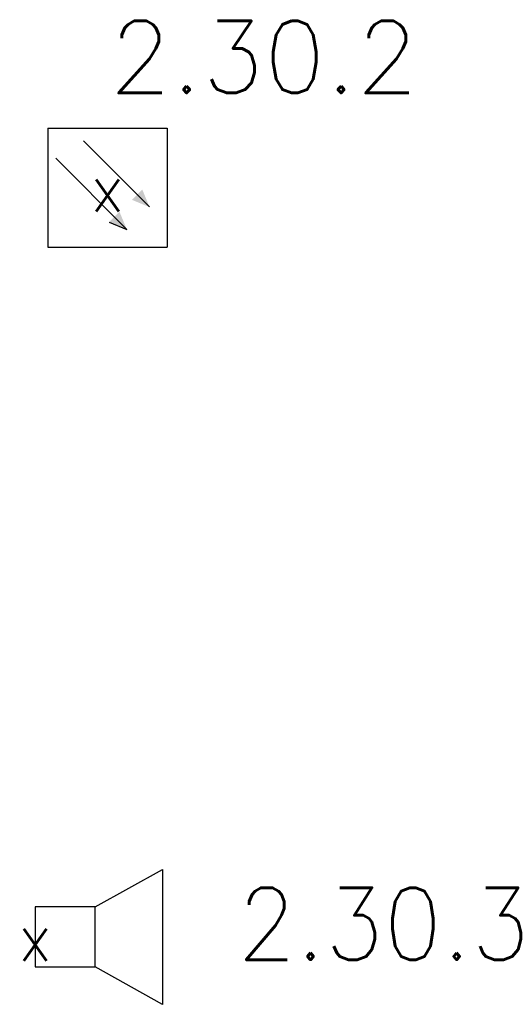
# Model space of a CAD drawing. Header units: millimetres. Extents: x -4577 to 1032787, y -66234 to 201209.
# Tile 191 of 256: x 7489 to 8297, y -9036 to -7395. Entities that reach past the tile are written whole.
import ezdxf
from ezdxf.enums import TextEntityAlignment as Align

# ---------------------------------------------------------------- set-up
doc = ezdxf.new("R2010")
doc.units = ezdxf.units.MM
doc.layers.add('510_5_2OG_ELT_1004$0$E__FM_BRANDM', color=1, linetype='Continuous')
doc.layers.add('510_5_2OG_ELT_1004$0$E__FM_SP_6W_R', color=83, linetype='Continuous')
doc.layers.add('510_5_2OG_ELT_1004$0$E__SYM3DPOS', color=2, linetype='Continuous', plot=False)
doc.styles.add('510_5_2OG_ELT_1004$0$Standard', font='simplex.shx')
doc.styles.add('510_5_2OG_ELT_1004$0$TXT', font='TXT.SHX', dxfattribs={"width": 0.7})

# ---------------------------------------------------------------- blocks, each defined once
blk = doc.blocks.new('510_5_2OG_ELT_1004$0$rmelder')
at = {"linetype": 'Continuous'}
for p, q in [((-0.0996, 0.0993), (-0.0996, -0.0993)), ((-0.0996, 0.0993), (0.0996, 0.0993)), ((0.0996, 0.0993), (0.0996, -0.0993)), ((0.0027, -0.0576), (0.0322, -0.0697))]:
    blk.add_line(p, q, dxfattribs=at)
for p, q in [((-0.04, 0.0779), (0.0697, -0.0322)), ((-0.0863, 0.049), (0.0322, -0.0697)), ((-0.0996, -0.0993), (0.0996, -0.0993))]:
    blk.add_line(p, q)
for points in [[(0.0406, -0.0203), (0.0579, -0.003), (0.07, -0.0325), (0.0579, -0.003)], [(0.0027, -0.0576), (0.02, -0.0403), (0.0322, -0.0697), (0.02, -0.0403)]]:
    blk.add_solid(points)
at = {"layer": '510_5_2OG_ELT_1004$0$E__FM_BRANDM', "style": '510_5_2OG_ELT_1004$0$TXT', "flags": 1}
blk.add_attdef('EC_APPTAG', (0, 0), '', height=125, dxfattribs=at)
blk = doc.blocks.new('510_5_2OG_ELT_1004$0$I021')
for p, q in [((0.1, 0.05), (0.2125, 0.1125)), ((0.2125, 0.1125), (0.2125, -0.1125)), ((0.1, 0.05), (0, 0.05)), ((0, 0.05), (0, -0.05)), ((0.1, -0.05), (0.1, 0.05)), ((0, -0.05), (0.1, -0.05)), ((0.2125, -0.1125), (0.1, -0.05))]:
    blk.add_line(p, q)
blk = doc.blocks.new('510_5_2OG_ELT_1004')
at = {"layer": '510_5_2OG_ELT_1004$0$E__FM_BRANDM', "lineweight": 25}
ref = blk.add_blockref('510_5_2OG_ELT_1004$0$rmelder', (7635.5, -7674.9), dxfattribs=dict(at, xscale=1000, yscale=1000, zscale=1000))
ref.add_attrib('EC_3DPOS', 'x', dxfattribs={"layer": '510_5_2OG_ELT_1004$0$E__SYM3DPOS', "height": 80, "style": '510_5_2OG_ELT_1004$0$TXT'}).set_placement((7635.5, -7674.9), align=Align.MIDDLE)
at = {"layer": '510_5_2OG_ELT_1004$0$E__FM_SP_6W_R', "linetype": 'Continuous', "lineweight": 25}
ref = blk.add_blockref('510_5_2OG_ELT_1004$0$I021', (7514.8, -8923.7), dxfattribs=dict(at, xscale=1000, yscale=1000, zscale=1000))
ref.add_attrib('EC_3DPOS', 'x', dxfattribs={"layer": '510_5_2OG_ELT_1004$0$E__SYM3DPOS', "linetype": 'Continuous', "lineweight": 0, "height": 80, "style": '510_5_2OG_ELT_1004$0$Standard'}).set_placement((7514.8, -8923.7), align=Align.MIDDLE)
at = {"layer": '510_5_2OG_ELT_1004$0$E__FM_BRANDM', "lineweight": 25, "insert": (7638.8, -7397.1), "char_height": 120, "width": 2427.901, "attachment_point": 1, "style": '510_5_2OG_ELT_1004$0$Standard'}
blk.add_mtext('2.30.2', dxfattribs=at)
at = {"layer": '510_5_2OG_ELT_1004$0$E__FM_SP_6W_R', "linetype": 'Continuous', "lineweight": 25, "insert": (7851.3, -8841.9), "char_height": 120, "width": 2427.901, "attachment_point": 1, "style": '510_5_2OG_ELT_1004$0$Standard'}
blk.add_mtext('2.30.3', dxfattribs=at)

msp = doc.modelspace()

# ---------------------------------------------------------------- block references
msp.add_blockref('510_5_2OG_ELT_1004', (0, -0.1))

doc.saveas('drawing.dxf')
